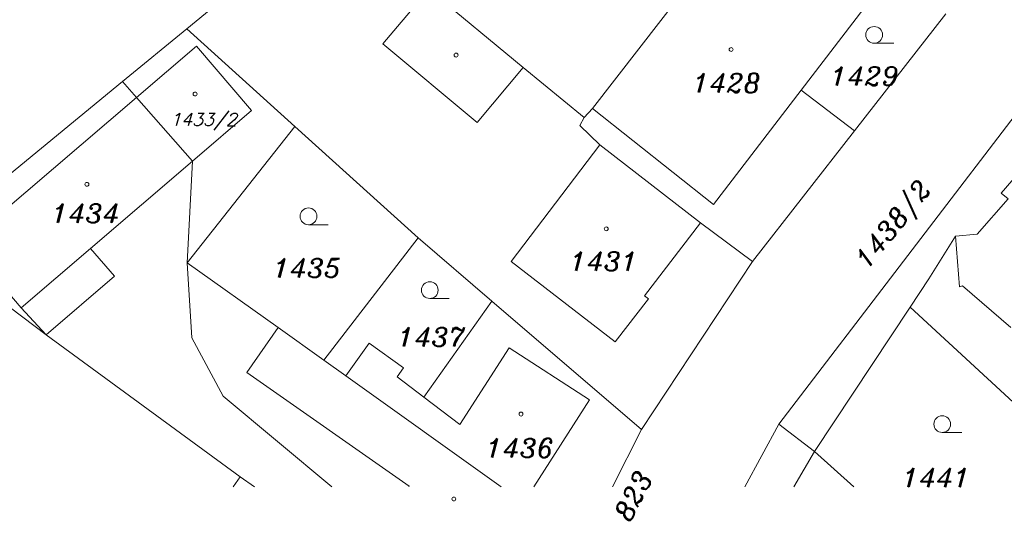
# Model space of a CAD drawing. Extents: x -573351 to -573103, y -1118956 to -1118741.
# Tile 4 of 8: x -573262 to -573174, y -1118956 to -1118911. Entities that reach past the tile are written whole.
import ezdxf
from ezdxf.enums import TextEntityAlignment as Align

# ---------------------------------------------------------------- set-up
doc = ezdxf.new("R2010")
doc.units = 0
doc.header["$MEASUREMENT"] = 0
for name, color, linetype, lineweight in [('dkm-Hranice parcel', 7, 'CONTINUOUS', 0), ('dkm-Parcelní čísla', 7, 'CONTINUOUS', 0), ('dkm-Vnitřní kresba', 7, 'CONTINUOUS', 0), ('dkm-Značky budov', 7, 'CONTINUOUS', 0), ('dkm-Značky kultur', 7, 'CONTINUOUS', 0)]:
    doc.layers.add(name, color=color, linetype=linetype, lineweight=lineweight)
doc.styles.add('Style-ITALICS', font='ITALICS.shx')

# ---------------------------------------------------------------- blocks, each defined once
blk = doc.blocks.new('4.02')
at = {"layer": 'dkm-Značky budov', "color": 7, "linetype": 'Continuous', "lineweight": 13}
blk.add_circle((-0.007, 0.001), 0.175, dxfattribs=at)
blk = doc.blocks.new('3.04')
at = {"layer": 'dkm-Značky kultur', "color": 7, "linetype": 'Continuous', "lineweight": 13}
blk.add_line((0.007, 0), (1.757, 0), dxfattribs=at)
blk.add_circle((0.007, 0.75), 0.75, dxfattribs=at)

msp = doc.modelspace()

# ---------------------------------------------------------------- linework, layer by layer
at = {"layer": 'dkm-Hranice parcel', "color": 3, "linetype": 'Continuous', "lineweight": 13}
for p, q in [((-573233.87, -1118901.05), (-573246.94, -1118911.77)), ((-573178.9, -1118910.43), (-573187.08, -1118920.91)), ((-573246.94, -1118911.77), (-573252.69, -1118916.49)), ((-573246.94, -1118911.77), (-573237.25, -1118920.52)), ((-573252.69, -1118916.49), (-573270.39, -1118931.02)), ((-573246.89, -1118932.74), (-573237.25, -1118920.52)), ((-573237.25, -1118920.52), (-573226.19, -1118930.52)), ((-573187.08, -1118920.91), (-573196.24, -1118932.63)), ((-573234.65, -1118941.48), (-573226.19, -1118930.52)), ((-573226.19, -1118930.52), (-573219.59, -1118936.18)), ((-573196.24, -1118932.63), (-573206.18, -1118947.67)), ((-573219.59, -1118936.18), (-573206.18, -1118947.67)), ((-573182.1, -1118936.72), (-573190.66, -1118949.64)), ((-573182.1, -1118936.72), (-573165.48, -1118952.06)), ((-573232.69, -1118942.88), (-573234.65, -1118941.48)), ((-573193.87, -1118947.2), (-573196.912, -1118952.826)), ((-573190.66, -1118949.64), (-573193.87, -1118947.2)), ((-573206.18, -1118947.67), (-573208.792, -1118952.826)), ((-573190.66, -1118949.64), (-573187.143, -1118952.826)), ((-573242.16, -1118951.91), (-573242.778, -1118952.826))]:
    msp.add_line(p, q, dxfattribs=at)
at = {"layer": 'dkm-Hranice parcel', "color": 3, "linetype": 'Continuous', "lineweight": 13, "flags": 128}
for points in [[(-573193.87, -1118947.2), (-573170.75, -1118916.97), (-573158.65, -1118902.99), (-573147.39, -1118890.96), (-573138.22, -1118882.75), (-573130.22, -1118877.94), (-573122.12, -1118874.03), (-573113.94, -1118871.02), (-573105.43, -1118868.27), (-573103.885, -1118867.88)], [(-573205.39, -1118889.81), (-573207.26, -1118892.48), (-573212.99, -1118899.86), (-573208.57, -1118903.3), (-573202.25, -1118908.2), (-573210.56, -1118918.92), (-573211.31, -1118919.72)], [(-573233.87, -1118901.05), (-573225.23, -1118908.21), (-573216.77, -1118915.24), (-573211.31, -1118919.72)], [(-573187.08, -1118920.91), (-573191.88, -1118917.28), (-573186.25, -1118909.95), (-573183.83, -1118906.59)], [(-573252.69, -1118916.49), (-573251.43, -1118917.92), (-573246.43, -1118923.63), (-573246.89, -1118932.74)], [(-573211.31, -1118919.72), (-573211.7, -1118920.45), (-573209.9, -1118922.18), (-573200.9, -1118929.15), (-573196.24, -1118932.63)], [(-573167.2, -1118919.94), (-573170.46, -1118923.71), (-573171.07, -1118923.18), (-573173.94, -1118926.49), (-573173.33, -1118927.01), (-573176.09, -1118930.19), (-573178.04, -1118930.36), (-573180.43, -1118934.19), (-573182.1, -1118936.72)], [(-573242.16, -1118951.91), (-573259.53, -1118939.19), (-573270.39, -1118931.02)], [(-573234.65, -1118941.48), (-573238.75, -1118938.55), (-573246.89, -1118932.74)], [(-573246.89, -1118932.74), (-573246.49, -1118939.47), (-573243.67, -1118944.69), (-573233.924, -1118952.826)], [(-573219.59, -1118936.18), (-573225.7, -1118944.78), (-573228.09, -1118942.97), (-573227.51, -1118942.16), (-573230.6, -1118939.95), (-573232.69, -1118942.88)], [(-573218.762, -1118952.826), (-573232.69, -1118942.88)], [(-573240.872, -1118952.826), (-573242.16, -1118951.91)]]:
    msp.add_lwpolyline(points, dxfattribs=at)
at = {"layer": 'dkm-Vnitřní kresba', "color": 2, "linetype": 'Continuous', "lineweight": 0}
for p, q in [((-573225.23, -1118908.21), (-573229.35, -1118913.13)), ((-573246.06, -1118913.32), (-573251.43, -1118917.92)), ((-573246.06, -1118913.32), (-573241.12, -1118919.09)), ((-573229.35, -1118913.13), (-573220.92, -1118920.17)), ((-573216.77, -1118915.24), (-573220.92, -1118920.17)), ((-573251.43, -1118917.92), (-573266.72, -1118931)), ((-573191.88, -1118917.28), (-573199.73, -1118927.51)), ((-573210.56, -1118918.92), (-573199.73, -1118927.51)), ((-573241.12, -1118919.09), (-573246.43, -1118923.63)), ((-573209.9, -1118922.18), (-573217.87, -1118932.63)), ((-573246.43, -1118923.63), (-573255.55, -1118931.45)), ((-573200.9, -1118929.15), (-573205.91, -1118935.69)), ((-573178.04, -1118930.36), (-573177.67, -1118934.89)), ((-573266.72, -1118931), (-573261.78, -1118936.77)), ((-573255.55, -1118931.45), (-573261.78, -1118936.77)), ((-573255.55, -1118931.45), (-573253.41, -1118933.95)), ((-573217.87, -1118932.63), (-573208.54, -1118939.84)), ((-573253.41, -1118933.95), (-573259.53, -1118939.19)), ((-573177.42, -1118934.82), (-573177.67, -1118934.89)), ((-573177.42, -1118934.82), (-573173.09, -1118938.53)), ((-573205.91, -1118935.69), (-573205.56, -1118935.96)), ((-573205.56, -1118935.96), (-573208.54, -1118939.84)), ((-573261.78, -1118936.77), (-573259.53, -1118939.19)), ((-573238.75, -1118938.55), (-573241.56, -1118942.57)), ((-573218.04, -1118940.37), (-573222.46, -1118947.23)), ((-573218.04, -1118940.37), (-573210.84, -1118945.01)), ((-573241.56, -1118942.57), (-573226.99, -1118952.76)), ((-573225.7, -1118944.78), (-573222.46, -1118947.23)), ((-573210.84, -1118945.01), (-573215.82, -1118952.826)), ((-573190.66, -1118949.64), (-573192.518, -1118952.826)), ((-573226.99, -1118952.76), (-573227.033, -1118952.826))]:
    msp.add_line(p, q, dxfattribs=at)

# ---------------------------------------------------------------- block references
at = {"layer": 'dkm-Značky budov', "color": 7, "linetype": 'Continuous', "lineweight": 13}
for p in [(-573198.14, -1118913.63), (-573222.79, -1118914.13), (-573246.18, -1118917.62), (-573255.88, -1118925.71), (-573209.33, -1118929.7), (-573216.97, -1118946.3), (-573222.99, -1118953.91)]:
    msp.add_blockref('4.02', p, dxfattribs=at)
at = {"layer": 'dkm-Značky kultur', "color": 7, "linetype": 'Continuous', "lineweight": 13}
for p in [(-573185.33, -1118913.07), (-573236.03, -1118929.33), (-573225.16, -1118935.94), (-573179.23, -1118947.95)]:
    msp.add_blockref('3.04', p, dxfattribs=at)

# ---------------------------------------------------------------- texts
at = {"layer": 'dkm-Parcelní čísla', "color": 2, "linetype": 'Continuous', "lineweight": 0, "style": 'Style-ITALICS'}
for s, p in [('1429', (-573186.188, -1118916.87)), ('1435', (-573236.148, -1118934.06)), ('1437', (-573224.985, -1118940.24)), ('1441', (-573179.75, -1118952.84))]:
    msp.add_text(s, height=1.7, dxfattribs=at).set_placement(p, align=Align.CENTER)
at = {"layer": 'dkm-Parcelní čísla', "color": 1, "linetype": 'Continuous', "lineweight": 0, "style": 'Style-ITALICS'}
for s, height, p in [('1428', 1.7, (-573198.538, -1118917.47)), ('1433/2', 1.14, (-573245.429, -1118920.47)), ('1434', 1.7, (-573255.995, -1118929.16)), ('1431', 1.7, (-573209.543, -1118933.45)), ('1436', 1.7, (-573217.075, -1118950.19))]:
    msp.add_text(s, height=height, dxfattribs=at).set_placement(p, align=Align.CENTER)
at = {"layer": 'dkm-Parcelní čísla', "color": 2, "linetype": 'Continuous', "lineweight": 0, "style": 'Style-ITALICS'}
for s, rotation, p in [('1438/2', 51, (-573183.006, -1118929.774)), ('823', 63, (-573206.157, -1118953.997))]:
    msp.add_text(s, height=1.7, rotation=rotation, dxfattribs=at).set_placement(p, align=Align.CENTER)

doc.saveas('drawing.dxf')
